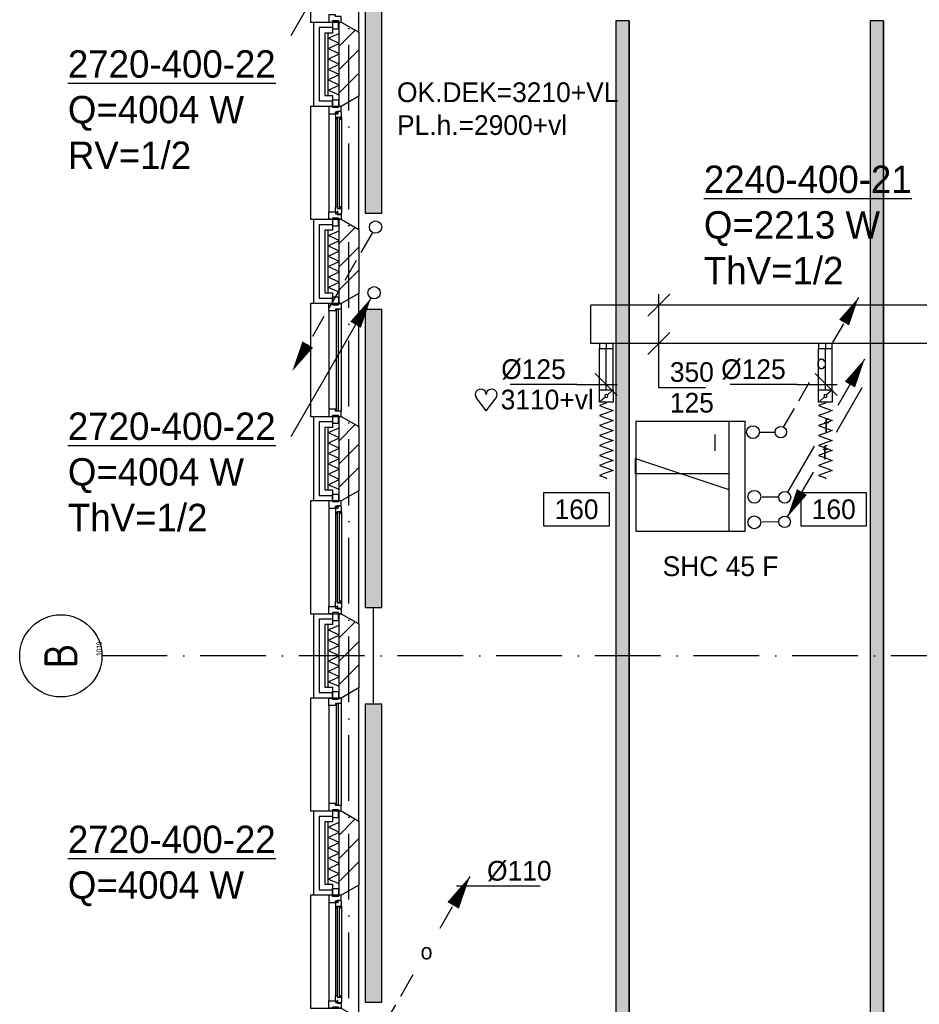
# Model space of a CAD drawing. Extents: x -1448 to 118900, y -195097 to 442500.
# Tile 3 of 103: x 13062 to 21270, y 372992 to 381979. Entities that reach past the tile are written whole.
import ezdxf
from ezdxf.enums import TextEntityAlignment as Align

# ---------------------------------------------------------------- set-up
doc = ezdxf.new("R2010")
doc.units = 0
doc.header["$LTSCALE"] = 100
for name, pattern in [('2322102', [45, 5, -2, 5, -2, 5, -2, 5, -2, 5, -2, 5, -5]), ('2322105', [47, 40, -7]), ('2322106', [47, 5, -2, 5, -2, 5, -2, 5, -2, 5, -2, 5, -7]), ('2322107', [2000, 1000, 1000]), ('CENTER2', [11.25, 7.5, -1.25, 1.25, -1.25]), ('CENTER4', [5, 3.125, -0.625, 0.625, -0.625]), ('DASHDOT', [9, 6, -1.5, 0, -1.5]), ('LURETOUR', [6, 4, -2])]:
    doc.linetypes.add(name, pattern=pattern)
doc.layers.get('0').update_dxf_attribs({"linetype": 'CONTINUOUS'})
for name, color, linetype in [('AL$7----_STRAMIEN', 1, 'DASHDOT'), ('AL21----_BUITENWAND', 4, 'CONTINUOUS'), ('AL21K---_ISOLATIE', 1, 'CONTINUOUS'), ('AL28----_KONSTRUKTIE', 3, 'CONTINUOUS'), ('AL31----_BUITENKOZ', 7, 'CONTINUOUS'), ('ALL-----_REFLIJNEN', 8, 'CONTINUOUS'), ('ALN-----_BLOCKNAAM', 2, 'CONTINUOUS'), ('ALXA3---_VOLZWART', 14, 'CONTINUOUS'), ('ALXAB---_PREFABBETON', 1, 'CONTINUOUS'), ('BOUW', 8, 'CONTINUOUS'), ('KABELGOOT1', 8, 'CONTINUOUS'), ('WI561---', 1, 'CONTINUOUS'), ('WL$1----', 4, 'CONTINUOUS'), ('WL5233--', 4, 'CONTINUOUS'), ('WL5501--', 4, 'CONTINUOUS'), ('WL5502--', 4, 'CONTINUOUS'), ('WL561---', 4, 'CONTINUOUS'), ('WL561---_AANVOER', 4, 'CONTINUOUS'), ('WL561---_RETOUR', 4, 'CONTINUOUS'), ('WL5627--', 4, 'CONTINUOUS'), ('WL570---', 3, 'CONTINUOUS'), ('WL570---_HARTLIJN', 1, 'CONTINUOUS'), ('WL570---_RETOUR', 3, 'CONTINUOUS'), ('WM570---', 1, 'CONTINUOUS')]:
    doc.layers.add(name, color=color, linetype=linetype)
doc.styles.add('BURO-018', font='BUROFONT.shx', dxfattribs={"height": 180})
doc.styles.add('BURO-025', font='BUROFONT.shx', dxfattribs={"height": 250})
doc.styles.get("Standard").update_dxf_attribs({"font": 'ISOCP'})
pattern_1 = [(0, (0, 558400.235), (15.875, 31.75), [0, -31.75])]

# ---------------------------------------------------------------- blocks, each defined once
blk = doc.blocks.new('1010')
at = {"layer": 'AL$7----_STRAMIEN', "color": 7, "linetype": 'CONTINUOUS'}
blk.add_circle((0, 750), 750, dxfattribs=at)
at = {"layer": 'ALN-----_BLOCKNAAM', "linetype": 'CONTINUOUS'}
blk.add_text('1010', height=100, dxfattribs=at).set_placement((0, 0))
blk = doc.blocks.new('2322401')
at = {"color": 0, "linetype": 'CONTINUOUS'}
for p, q in [((-0.5, 0.5, 1), (-0.5, 0.5)), ((-0.5, 0.5, 1), (-0.5, -0.5, 1)), ((0.5, 0.5, 1), (-0.5, 0.5, 1)), ((0.5, 0.5), (-0.5, 0.5)), ((-0.5, 0.5), (-0.5, -0.5)), ((0.5, 0.5, 1), (0.5, 0.5)), ((0.5, -0.5, 1), (0.5, 0.5, 1)), ((0.5, -0.5), (0.5, 0.5)), ((-0.5, -0.5, 1), (-0.5, -0.5)), ((-0.5, -0.5, 1), (0.5, -0.5, 1)), ((-0.5, -0.5), (0.5, -0.5)), ((0.5, -0.5, 1), (0.5, -0.5))]:
    blk.add_line(p, q, dxfattribs=at)
blk = doc.blocks.new('CVHATCH1')
at = {"color": 0, "linetype": 'CONTINUOUS'}
blk.add_solid([(-0.5, -0.5), (0.5, -0.5), (-0.5, 0.5), (0.5, 0.5)], dxfattribs=at)
blk = doc.blocks.new('LDV4107')
at = {"color": 0, "linetype": 'CONTINUOUS'}
blk.add_line((-0.25, -0.433), (-6.75, -11.691), dxfattribs=at)
blk.add_lwpolyline([(-0.25, -0.433, 0, 1, 0), (-1.5, -2.598, 1, 1, 0)], format="xyseb", dxfattribs=at)
blk.add_circle((0, 0), 0.5, dxfattribs=at)
blk = doc.blocks.new('LDV2108')
at = {"color": 0, "linetype": 'CONTINUOUS'}
for p, q in [((-0.25, -0.433), (-1.187, -2.057)), ((-1.562, -2.706), (-2.5, -4.33)), ((-2.875, -4.98), (-3.812, -6.603)), ((-4.187, -7.253), (-5.125, -8.877)), ((-5.5, -9.526), (-6.437, -11.15))]:
    blk.add_line(p, q, dxfattribs=at)
blk.add_lwpolyline([(-6.75, -11.691, 0, 1, 0), (-5.5, -9.526, 1, 1, 0)], format="xyseb", dxfattribs=at)
blk.add_circle((0, 0), 0.5, dxfattribs=at)
blk = doc.blocks.new('LU-2D-K-15E')
at = {"color": 0, "linetype": 'CONTINUOUS'}
for p, q in [((-0.5, 175), (0.5, 175)), ((-0.5, -175), (0.5, -175))]:
    blk.add_line(p, q, dxfattribs=at)
blk = doc.blocks.new('LU-1D-BO-5A-7D2C')
at = {"color": 0, "linetype": 'CONTINUOUS'}
for p, q in [((62.5, 44.2), (-62.5, 44.2)), ((-62.5, 44.2), (-62.5, 0)), ((-62.5, 0), (62.5, 0)), ((62.5, 0), (62.5, 44.2))]:
    blk.add_line(p, q, dxfattribs=at)
at = {"layer": 'WL570---_HARTLIJN', "linetype": 'CENTER4'}
blk.add_line((0, 0), (0, 44.2), dxfattribs=at)
blk = doc.blocks.new('LU-2-KB1')
at = {"color": 0, "linetype": 'CONTINUOUS'}
blk.add_line((0, -0.5), (0, 0.5), dxfattribs=at)
blk = doc.blocks.new('LU-1D-K-7D')
at = {"color": 0, "linetype": 'CONTINUOUS'}
for p, q in [((-0.5, 62.5), (0.5, 62.5)), ((-0.5, -62.5), (0.5, -62.5))]:
    blk.add_line(p, q, dxfattribs=at)
at = {"layer": 'WL570---_HARTLIJN', "linetype": 'CENTER2'}
blk.add_line((-0.5, 0), (0.5, 0), dxfattribs=at)
blk = doc.blocks.new('*U76', base_point=(19779.4, 21063.7))
at = {"layer": 'WM570---', "linetype": 'CONTINUOUS'}
for p, q in [((19879.1, 21338.4), (19679.7, 21139)), ((19779.4, 20488.7), (19779.4, 21338.7)), ((19879.1, 20988.4), (19679.7, 20789)), ((19779.4, 20488.7), (20205.9, 20488.7))]:
    blk.add_line(p, q, dxfattribs=at)
at = {"layer": 'WM570---', "linetype": 'CONTINUOUS', "style": 'BURO-018'}
for s, p in [('350', (19879.4, 20538.7)), ('125', (19879.4, 20258.7))]:
    blk.add_text(s, height=180, dxfattribs=at).set_placement(p)
blk = doc.blocks.new('LU-ORND')
at = {"color": 0, "linetype": 'CONTINUOUS'}
for p, q in [((-3, 1.5), (-3, -1.5)), ((3, 1.5), (-3, 1.5)), ((3, -1.5), (3, 1.5)), ((-3, -1.5), (3, -1.5))]:
    blk.add_line(p, q, dxfattribs=at)
blk = doc.blocks.new('LU-1D-KL-7D70')
at = {"color": 0, "linetype": 'CONTINUOUS'}
for p, q in [((-56.4, 62.5), (-56.4, -62.5)), ((56.4, 62.5), (-56.4, 62.5)), ((47, 52), (9.5, 10.5)), ((56.4, -62.5), (56.4, 62.5)), ((-56.4, -62.5), (56.4, -62.5)), ((-9.5, -10.5), (-47, -52))]:
    blk.add_line(p, q, dxfattribs=at)
blk.add_circle((0, 0), 14.1, dxfattribs=at)
blk = doc.blocks.new('LU-1D-F-7D2BC')
at = {"color": 0, "linetype": 'CONTINUOUS'}
for p, q in [((-350, 0), (-341.2, 0)), ((-341.2, 0), (-318.5, 62.5)), ((-318.5, 62.5), (-295.7, 0)), ((-295.7, 0), (-273, -62.5)), ((-273, -62.5), (-250.2, 0)), ((-250.2, 0), (-227.5, 62.5)), ((-227.5, 62.5), (-204.7, 0)), ((-204.7, 0), (-182, -62.5)), ((-182, -62.5), (-159.2, 0)), ((-159.2, 0), (-136.5, 62.5)), ((-136.5, 62.5), (-113.7, 0)), ((-113.7, 0), (-91, -62.5)), ((-91, -62.5), (-68.2, 0)), ((-68.2, 0), (-45.5, 62.5)), ((-45.5, 62.5), (-22.7, 0)), ((-22.7, 0), (0, -62.5)), ((0, -62.5), (22.7, 0)), ((22.7, 0), (45.5, 62.5)), ((45.5, 62.5), (68.2, 0)), ((68.2, 0), (91, -62.5)), ((91, -62.5), (113.7, 0)), ((113.7, 0), (136.5, 62.5)), ((136.5, 62.5), (159.2, 0)), ((159.2, 0), (182, -62.5)), ((182, -62.5), (204.7, 0)), ((204.7, 0), (227.5, 62.5)), ((227.5, 62.5), (250.2, 0)), ((250.2, 0), (273, -62.5)), ((273, -62.5), (295.7, 0)), ((295.7, 0), (318.5, 62.5)), ((318.5, 62.5), (341.2, 0)), ((341.2, 0), (350, 0))]:
    blk.add_line(p, q, dxfattribs=at)
blk = doc.blocks.new('EH100000')
at = {"linetype": 'BYBLOCK'}
for p, q in [((1, 0.5), (0, 0.5)), ((1, 0.5, 1), (0, 0.5, 1)), ((0, -0.5, 1), (1, -0.5, 1)), ((1, -0.5), (0, -0.5))]:
    blk.add_line(p, q, dxfattribs=at)
at = {"linetype": 'BYBLOCK', "invisible_edges": 15}
for points in [[(1, -0.5), (0, -0.5), (0, 0.5), (1, 0.5)], [(0, 0.5), (1, 0.5), (1, 0.5, 1), (0, 0.5, 1)], [(0, -0.5, 1), (1, -0.5, 1), (1, -0.5), (0, -0.5)]]:
    blk.add_3dface(points, dxfattribs=at)
blk = doc.blocks.new('EH100005')
blk.add_lwpolyline([(-1, -0.5), (0, -0.5), (0, 0.5), (-1, 0.5)])
blk = doc.blocks.new('*U79', base_point=(31462.9, 20621.4))
at = {"layer": 'WM570---', "linetype": 'CONTINUOUS'}
for p, q in [((31363.2, 20721.1), (31562.6, 20521.7)), ((31194.6, 20621.4), (30588.1, 20621.4)), ((31194.6, 20621.4), (31562.9, 20621.4))]:
    blk.add_line(p, q, dxfattribs=at)
at = {"layer": 'WM570---', "linetype": 'CONTINUOUS', "style": 'BURO-018'}
blk.add_text('%%c125', height=180, dxfattribs=at).set_placement((31094.6, 20671.4), align=Align.RIGHT)
blk = doc.blocks.new('LDV1123')
at = {"color": 0, "linetype": 'CONTINUOUS'}
for p, q in [((6.75, 11.691), (5.812, 10.068)), ((5.437, 9.418), (4.5, 7.794)), ((1.562, 2.706), (2.5, 4.33)), ((0.25, 0.433), (1.187, 2.057))]:
    blk.add_line(p, q, dxfattribs=at)
blk.add_lwpolyline([(6.75, 11.691, 0, 1, 0), (5.5, 9.526, 1, 1, 0)], format="xyseb", dxfattribs=at)
blk.add_circle((0, 0), 0.5, dxfattribs=at)
at = {"color": 0, "linetype": 'CONTINUOUS', "style": 'BURO-018'}
blk.add_attdef('LD_TEXT1', text='', height=1.8, dxfattribs=at).set_placement((3.5, 6.062), align=Align.MIDDLE)
blk = doc.blocks.new('CVRINFO2')
at = {"color": 0, "linetype": 'CONTINUOUS', "style": 'BURO-025'}
for tag, p in [('CV_TEXT125', (0, 0)), ('CV_TEXT225', (0, -4.167)), ('CV_TEXT325', (0, -8.333)), ('CV_TEXT425', (0, -12.5))]:
    blk.add_attdef(tag, p, '', height=2.5, dxfattribs=at)
blk = doc.blocks.new('HART')
at = {"color": 1}
for q in [(-39.7, 52.4), (39.7, 52.4)]:
    blk.add_line((0, 0), q, dxfattribs=at)
for centre, start, end in [((-22.1, 65.7), 0, 217.1867), ((22.1, 65.7), 322.8133, 180)]:
    blk.add_arc(centre, 22.1, start, end, dxfattribs=at)
blk = doc.blocks.new('LDV3')
at = {"color": 0, "linetype": 'CONTINUOUS'}
for p, q in [((4.5, 7.794), (6.75, 11.691)), ((0.25, 0.433), (2.5, 4.33))]:
    blk.add_line(p, q, dxfattribs=at)
blk.add_lwpolyline([(0.25, 0.433, 0, 1, 0), (1.5, 2.598, 1, 1, 0)], format="xyseb", dxfattribs=at)
blk.add_circle((0, 0), 0.5, dxfattribs=at)
at = {"color": 0, "linetype": 'CONTINUOUS', "style": 'BURO-018'}
blk.add_attdef('LD_TEXT1', text='', height=1.8, dxfattribs=at).set_placement((3.5, 6.062), align=Align.MIDDLE)
blk = doc.blocks.new('LDV1')
at = {"color": 0, "linetype": 'CONTINUOUS'}
for p, q in [((4.5, 7.794), (6.75, 11.691)), ((0.25, 0.433), (2.5, 4.33))]:
    blk.add_line(p, q, dxfattribs=at)
blk.add_lwpolyline([(6.75, 11.691, 0, 1, 0), (5.5, 9.526, 1, 1, 0)], format="xyseb", dxfattribs=at)
blk.add_circle((0, 0), 0.5, dxfattribs=at)
at = {"color": 0, "linetype": 'CONTINUOUS', "style": 'BURO-018'}
blk.add_attdef('LD_TEXT1', text='', height=1.8, dxfattribs=at).set_placement((3.5, 6.062), align=Align.MIDDLE)
blk = doc.blocks.new('2322615')
at = {"color": 0, "linetype": 'CONTINUOUS'}
for p, q in [((-2.5, -7.5), (2.5, 7.5)), ((0, 7.5), (2.5, 7.5)), ((0, 7.5), (0, -7.5)), ((0, -7.5), (-2.5, -7.5))]:
    blk.add_line(p, q, dxfattribs=at)
at = {"color": 0, "linetype": 'CONTINUOUS', "style": 'BURO-018', "flags": 1}
blk.add_attdef('W_ID', (0, 0), '', height=1.8, dxfattribs=at)
blk = doc.blocks.new('LDV1102')
at = {"color": 0, "linetype": 'CONTINUOUS'}
for p, q in [((6.75, 11.691), (5.812, 10.068)), ((5.437, 9.418), (4.5, 7.794)), ((1.562, 2.706), (2.5, 4.33)), ((0.25, 0.433), (1.187, 2.057))]:
    blk.add_line(p, q, dxfattribs=at)
blk.add_lwpolyline([(6.75, 11.691, 0, 1, 0), (5.5, 9.526, 1, 1, 0)], format="xyseb", dxfattribs=at)
blk.add_circle((0, 0), 0.5, dxfattribs=at)
at = {"color": 0, "linetype": 'CONTINUOUS', "style": 'BURO-018'}
blk.add_attdef('LD_TEXT1', text='', height=1.8, dxfattribs=at).set_placement((3.5, 6.062), align=Align.MIDDLE)

msp = doc.modelspace()

# ---------------------------------------------------------------- hatches: boundary and pattern name
at = {"layer": 'WM570---', "linetype": 'CONTINUOUS'}
h = msp.add_hatch(dxfattribs=at)
h.set_pattern_fill('DOTS', color=8, scale=20, style=0)
h.set_pattern_definition(pattern_1)
h.paths.add_polyline_path([(18501.1, 372827.3), (18621.1, 372827.3), (18621.1, 381969.3), (18501.1, 381969.3), (18501.1, 381909.3)])
h = msp.add_hatch(dxfattribs=at)
h.set_pattern_fill('DOTS', color=8, scale=20, style=0)
h.set_pattern_definition(pattern_1)
h.paths.add_polyline_path([(20942.1, 381969.3), (20822.1, 381969.3), (20822.1, 381909.3), (20822.1, 372827.3), (20942.1, 372827.3)])

# ---------------------------------------------------------------- linework, layer by layer
at = {"layer": 'AL$7----_STRAMIEN', "color": 1}
for p, q in [((16065.4, 371249), (16065.4, 439905.7)), ((33310.7, 376172.7), (13811.9, 376172.7))]:
    msp.add_line(p, q, dxfattribs=at)
at = {"layer": 'AL21----_BUITENWAND', "color": 8}
for p, q in [((15745.4, 381187.7), (15745.4, 381957.7)), ((15745.4, 381957.7), (15914.4, 381957.7)), ((15914.4, 381957.7), (15914.4, 381857.7)), ((15914.4, 381857.7), (15845.4, 381857.7)), ((15845.4, 381857.7), (15845.4, 381287.7)), ((15845.4, 381287.7), (15914.4, 381287.7)), ((15914.4, 381287.7), (15914.4, 381187.7)), ((15914.4, 381187.7), (15745.4, 381187.7)), ((15745.4, 379387.7), (15745.4, 380157.7)), ((15745.4, 380157.7), (15914.4, 380157.7)), ((15914.4, 380157.7), (15914.4, 380057.7)), ((15914.4, 380057.7), (15845.4, 380057.7)), ((15845.4, 380057.7), (15845.4, 379487.7)), ((15845.4, 379487.7), (15914.4, 379487.7)), ((15914.4, 379487.7), (15914.4, 379387.7)), ((15914.4, 379387.7), (15745.4, 379387.7)), ((15745.4, 377587.7), (15745.4, 378357.7)), ((15745.4, 378357.7), (15914.4, 378357.7)), ((15914.4, 378357.7), (15914.4, 378257.7)), ((15914.4, 378257.7), (15845.4, 378257.7)), ((15845.4, 378257.7), (15845.4, 377687.7)), ((15845.4, 377687.7), (15914.4, 377687.7)), ((15914.4, 377687.7), (15914.4, 377587.7)), ((15914.4, 377587.7), (15745.4, 377587.7)), ((15745.4, 375787.7), (15745.4, 376557.7)), ((15745.4, 376557.7), (15914.4, 376557.7)), ((15914.4, 376557.7), (15914.4, 376457.7)), ((15914.4, 376457.7), (15845.4, 376457.7)), ((15845.4, 376457.7), (15845.4, 375887.7)), ((15845.4, 375887.7), (15914.4, 375887.7)), ((15914.4, 375887.7), (15914.4, 375787.7)), ((15914.4, 375787.7), (15745.4, 375787.7)), ((15745.4, 373987.7), (15745.4, 374757.7)), ((15745.4, 374757.7), (15914.4, 374757.7)), ((15914.4, 374757.7), (15914.4, 374657.7)), ((15914.4, 374657.7), (15845.4, 374657.7)), ((15845.4, 374657.7), (15845.4, 374087.7)), ((15845.4, 374087.7), (15914.4, 374087.7)), ((15914.4, 374087.7), (15914.4, 373987.7)), ((15914.4, 373987.7), (15745.4, 373987.7))]:
    msp.add_line(p, q, dxfattribs=at)
at = {"layer": 'AL21K---_ISOLATIE', "color": 8, "linetype": 'CONTINUOUS'}
for p, q in [((15875.4, 381287.7), (15875.4, 381857.7)), ((15875.4, 381810.2), (15975.4, 381853.5)), ((15975.4, 381762.7), (15875.4, 381810.2)), ((15975.4, 381287.7), (15975.4, 381857.7)), ((15875.4, 381715.2), (15975.4, 381762.7)), ((15975.4, 381667.7), (15875.4, 381715.2)), ((15875.4, 381620.2), (15975.4, 381667.7)), ((15975.4, 381572.7), (15875.4, 381620.2)), ((15875.4, 381525.2), (15975.4, 381572.7)), ((15975.4, 381477.7), (15875.4, 381525.2)), ((15875.4, 381430.2), (15975.4, 381477.7)), ((15975.4, 381382.7), (15875.4, 381430.2)), ((15875.4, 381335.2), (15975.4, 381382.7)), ((15975.4, 381291.9), (15875.4, 381335.2)), ((15875.4, 379487.7), (15875.4, 380057.7)), ((15875.4, 380010.2), (15975.4, 380053.5)), ((15975.4, 379962.7), (15875.4, 380010.2)), ((15975.4, 379487.7), (15975.4, 380057.7)), ((15875.4, 379915.2), (15975.4, 379962.7)), ((15975.4, 379867.7), (15875.4, 379915.2)), ((15875.4, 379820.2), (15975.4, 379867.7)), ((15975.4, 379772.7), (15875.4, 379820.2)), ((15875.4, 379725.2), (15975.4, 379772.7)), ((15975.4, 379677.7), (15875.4, 379725.2)), ((15875.4, 379630.2), (15975.4, 379677.7)), ((15975.4, 379582.7), (15875.4, 379630.2)), ((15875.4, 379535.2), (15975.4, 379582.7)), ((15975.4, 379491.9), (15875.4, 379535.2)), ((15875.4, 377687.7), (15875.4, 378257.7)), ((15875.4, 378210.2), (15975.4, 378253.5)), ((15975.4, 378162.7), (15875.4, 378210.2)), ((15975.4, 377687.7), (15975.4, 378257.7)), ((15875.4, 378115.2), (15975.4, 378162.7)), ((15975.4, 378067.7), (15875.4, 378115.2)), ((15875.4, 378020.2), (15975.4, 378067.7)), ((15975.4, 377972.7), (15875.4, 378020.2)), ((15875.4, 377925.2), (15975.4, 377972.7)), ((15975.4, 377877.7), (15875.4, 377925.2)), ((15875.4, 377830.2), (15975.4, 377877.7)), ((15975.4, 377782.7), (15875.4, 377830.2)), ((15875.4, 377735.2), (15975.4, 377782.7)), ((15975.4, 377691.9), (15875.4, 377735.2)), ((15875.4, 375887.7), (15875.4, 376457.7)), ((15875.4, 376410.2), (15975.4, 376453.5)), ((15975.4, 376362.7), (15875.4, 376410.2)), ((15975.4, 375887.7), (15975.4, 376457.7)), ((15875.4, 376315.2), (15975.4, 376362.7)), ((15975.4, 376267.7), (15875.4, 376315.2)), ((15875.4, 376220.2), (15975.4, 376267.7)), ((15975.4, 376172.7), (15875.4, 376220.2)), ((15875.4, 376125.2), (15975.4, 376172.7)), ((15975.4, 376077.7), (15875.4, 376125.2)), ((15875.4, 376030.2), (15975.4, 376077.7)), ((15975.4, 375982.7), (15875.4, 376030.2)), ((15875.4, 375935.2), (15975.4, 375982.7)), ((15975.4, 375891.9), (15875.4, 375935.2)), ((15875.4, 374087.7), (15875.4, 374657.7)), ((15875.4, 374610.2), (15975.4, 374653.5)), ((15975.4, 374562.7), (15875.4, 374610.2)), ((15975.4, 374087.7), (15975.4, 374657.7)), ((15875.4, 374515.2), (15975.4, 374562.7)), ((15975.4, 374467.7), (15875.4, 374515.2)), ((15875.4, 374420.2), (15975.4, 374467.7)), ((15975.4, 374372.7), (15875.4, 374420.2)), ((15875.4, 374325.2), (15975.4, 374372.7)), ((15975.4, 374277.7), (15875.4, 374325.2)), ((15875.4, 374230.2), (15975.4, 374277.7)), ((15975.4, 374182.7), (15875.4, 374230.2)), ((15875.4, 374135.2), (15975.4, 374182.7)), ((15975.4, 374091.9), (15875.4, 374135.2))]:
    msp.add_line(p, q, dxfattribs=at)
at = {"layer": 'AL28----_KONSTRUKTIE', "color": 8}
for p, q in [((15975.4, 381957.7), (15995.4, 381957.7)), ((15975.4, 381187.7), (15975.4, 381957.7)), ((15995.4, 381957.7), (16155.4, 381865.4)), ((16155.4, 381865.4), (16155.4, 381280.1)), ((16155.4, 381280.1), (15995.4, 381187.7)), ((15995.4, 381187.7), (15975.4, 381187.7)), ((15975.4, 380157.7), (15995.4, 380157.7)), ((15975.4, 379387.7), (15975.4, 380157.7)), ((15995.4, 380157.7), (16155.4, 380065.4)), ((16155.4, 380065.4), (16155.4, 379480.1)), ((16155.4, 379480.1), (15995.4, 379387.7)), ((15995.4, 379387.7), (15975.4, 379387.7)), ((15975.4, 378357.7), (15995.4, 378357.7)), ((15975.4, 377587.7), (15975.4, 378357.7)), ((15995.4, 378357.7), (16155.4, 378265.4)), ((16155.4, 378265.4), (16155.4, 377680.1)), ((16155.4, 377680.1), (15995.4, 377587.7)), ((15995.4, 377587.7), (15975.4, 377587.7)), ((15975.4, 376557.7), (15995.4, 376557.7)), ((15975.4, 375787.7), (15975.4, 376557.7)), ((15995.4, 376557.7), (16155.4, 376465.4)), ((16155.4, 376465.4), (16155.4, 375880.1)), ((16155.4, 375880.1), (15995.4, 375787.7)), ((15995.4, 375787.7), (15975.4, 375787.7)), ((15975.4, 374757.7), (15995.4, 374757.7)), ((15975.4, 373987.7), (15975.4, 374757.7)), ((15995.4, 374757.7), (16155.4, 374665.4)), ((16155.4, 374665.4), (16155.4, 374080.1)), ((16155.4, 374080.1), (15995.4, 373987.7)), ((15995.4, 373987.7), (15975.4, 373987.7))]:
    msp.add_line(p, q, dxfattribs=at)
at = {"layer": 'AL31----_BUITENKOZ', "color": 8}
for points in [[(15995.4, 381957.7), (16155.4, 381865.4), (16155.4, 383080.1), (15995.4, 382987.7), (15715.4, 382987.7), (15715.4, 381957.7)], [(15970.4, 381967.7), (15914.4, 381967.7), (15914.4, 381896.7), (15970.4, 381896.7)], [(15995.4, 380157.7), (16155.4, 380065.4), (16155.4, 381280.1), (15995.4, 381187.7), (15715.4, 381187.7), (15715.4, 380157.7)], [(15970.4, 381177.7), (15914.4, 381177.7), (15914.4, 381248.7), (15970.4, 381248.7)], [(15995.4, 381187.7), (15970.4, 381187.7), (15970.4, 381177.7), (15914.4, 381177.7), (15914.4, 381187.7), (15881.4, 381187.7), (15881.4, 381120.7), (15944.4, 381120.7), (15944.4, 381137.7), (15959.4, 381137.7), (15959.4, 381143.7), (15995.4, 381143.7)], [(15998.4, 381131), (15994.1, 381133.5), (15994.1, 381140.5), (15964.4, 381140.5), (15964.4, 381118), (15959.4, 381118), (15959.4, 381126), (15944.4, 381126), (15944.4, 381120.7), (15944.4, 381073.6), (15957.4, 381071.5), (15957.4, 381088.5), (15998.4, 381088.5)], [(15996.1, 381088.5), (15982.6, 381088.5), (15982.6, 381071.5), (15996.1, 381071.5)], [(15998.4, 380214.4), (15994.1, 380212), (15994.1, 380204.9), (15964.4, 380204.9), (15964.4, 380227.4), (15959.4, 380227.4), (15959.4, 380219.4), (15944.4, 380219.4), (15944.4, 380224.7), (15944.4, 380271.9), (15957.4, 380273.9), (15957.4, 380256.9), (15998.4, 380256.9)], [(15996.1, 380256.9), (15982.6, 380256.9), (15982.6, 380273.9), (15996.1, 380273.9)], [(15995.4, 380157.7), (15970.4, 380157.7), (15970.4, 380167.7), (15914.4, 380167.7), (15914.4, 380157.7), (15881.4, 380157.7), (15881.4, 380224.7), (15944.4, 380224.7), (15944.4, 380207.7), (15959.4, 380207.7), (15959.4, 380201.7), (15995.4, 380201.7)], [(15970.4, 380167.7), (15914.4, 380167.7), (15914.4, 380096.7), (15970.4, 380096.7)], [(15995.4, 378357.7), (16155.4, 378265.4), (16155.4, 379480.1), (15995.4, 379387.7), (15715.4, 379387.7), (15715.4, 378357.7)], [(15970.4, 379377.7), (15914.4, 379377.7), (15914.4, 379448.7), (15970.4, 379448.7)], [(15970.4, 378367.7), (15914.4, 378367.7), (15914.4, 378296.7), (15970.4, 378296.7)], [(15995.4, 376557.7), (16155.4, 376465.4), (16155.4, 377680.1), (15995.4, 377587.7), (15715.4, 377587.7), (15715.4, 376557.7)], [(15970.4, 377577.7), (15914.4, 377577.7), (15914.4, 377648.7), (15970.4, 377648.7)], [(15995.4, 377587.7), (15970.4, 377587.7), (15970.4, 377577.7), (15914.4, 377577.7), (15914.4, 377587.7), (15881.4, 377587.7), (15881.4, 377520.7), (15944.4, 377520.7), (15944.4, 377537.7), (15959.4, 377537.7), (15959.4, 377543.7), (15995.4, 377543.7)], [(15998.4, 377531), (15994.1, 377533.5), (15994.1, 377540.5), (15964.4, 377540.5), (15964.4, 377518), (15959.4, 377518), (15959.4, 377526), (15944.4, 377526), (15944.4, 377520.7), (15944.4, 377473.6), (15957.4, 377471.5), (15957.4, 377488.5), (15998.4, 377488.5)], [(15996.1, 377488.5), (15982.6, 377488.5), (15982.6, 377471.5), (15996.1, 377471.5)], [(15998.4, 376614.4), (15994.1, 376612), (15994.1, 376604.9), (15964.4, 376604.9), (15964.4, 376627.4), (15959.4, 376627.4), (15959.4, 376619.4), (15944.4, 376619.4), (15944.4, 376624.7), (15944.4, 376671.9), (15957.4, 376673.9), (15957.4, 376656.9), (15998.4, 376656.9)], [(15996.1, 376656.9), (15982.6, 376656.9), (15982.6, 376673.9), (15996.1, 376673.9)], [(15995.4, 376557.7), (15970.4, 376557.7), (15970.4, 376567.7), (15914.4, 376567.7), (15914.4, 376557.7), (15881.4, 376557.7), (15881.4, 376624.7), (15944.4, 376624.7), (15944.4, 376607.7), (15959.4, 376607.7), (15959.4, 376601.7), (15995.4, 376601.7)], [(15970.4, 376567.7), (15914.4, 376567.7), (15914.4, 376496.7), (15970.4, 376496.7)], [(15995.4, 374757.7), (16155.4, 374665.4), (16155.4, 375880.1), (15995.4, 375787.7), (15715.4, 375787.7), (15715.4, 374757.7)], [(15970.4, 375777.7), (15914.4, 375777.7), (15914.4, 375848.7), (15970.4, 375848.7)], [(15970.4, 374767.7), (15914.4, 374767.7), (15914.4, 374696.7), (15970.4, 374696.7)], [(15995.4, 372957.7), (16155.4, 372865.4), (16155.4, 374080.1), (15995.4, 373987.7), (15715.4, 373987.7), (15715.4, 372957.7)], [(15970.4, 373977.7), (15914.4, 373977.7), (15914.4, 374048.7), (15970.4, 374048.7)], [(15995.4, 373987.7), (15970.4, 373987.7), (15970.4, 373977.7), (15914.4, 373977.7), (15914.4, 373987.7), (15881.4, 373987.7), (15881.4, 373920.7), (15944.4, 373920.7), (15944.4, 373937.7), (15959.4, 373937.7), (15959.4, 373943.7), (15995.4, 373943.7)], [(15998.4, 373931), (15994.1, 373933.5), (15994.1, 373940.5), (15964.4, 373940.5), (15964.4, 373918), (15959.4, 373918), (15959.4, 373926), (15944.4, 373926), (15944.4, 373920.7), (15944.4, 373873.6), (15957.4, 373871.5), (15957.4, 373888.5), (15998.4, 373888.5)], [(15996.1, 373888.5), (15982.6, 373888.5), (15982.6, 373871.5), (15996.1, 373871.5)], [(15998.4, 373014.4), (15994.1, 373012), (15994.1, 373004.9), (15964.4, 373004.9), (15964.4, 373027.4), (15959.4, 373027.4), (15959.4, 373019.4), (15944.4, 373019.4), (15944.4, 373024.7), (15944.4, 373071.9), (15957.4, 373073.9), (15957.4, 373056.9), (15998.4, 373056.9)], [(15996.1, 373056.9), (15982.6, 373056.9), (15982.6, 373073.9), (15996.1, 373073.9)], [(15995.4, 372957.7), (15970.4, 372957.7), (15970.4, 372967.7), (15914.4, 372967.7), (15914.4, 372957.7), (15881.4, 372957.7), (15881.4, 373024.7), (15944.4, 373024.7), (15944.4, 373007.7), (15959.4, 373007.7), (15959.4, 373001.7), (15995.4, 373001.7)]]:
    msp.add_lwpolyline(points, close=True, dxfattribs=at)
at = {"layer": 'AL31----_BUITENKOZ', "color": 8, "linetype": 'CONTINUOUS'}
for points in [[(15995.4, 382007.7), (15995.4, 382007.7), (15944.4, 382007.7), (15944.4, 382024.7), (15881.4, 382024.7), (15881.4, 382024.7), (15881.4, 382024.7), (15881.4, 382024.7), (15881.4, 382024.7), (15881.4, 381957.7), (15914.4, 381957.7), (15914.4, 381967.7), (15970.4, 381967.7), (15970.4, 381957.7), (15970.4, 381957.7), (15995.4, 381957.7)], [(15980.4, 381086.5), (15959.4, 381086.5), (15959.4, 380258.9), (15980.4, 380258.9)], [(15995.4, 379337.7), (15995.4, 379337.7), (15944.4, 379337.7), (15944.4, 379320.7), (15881.4, 379320.7), (15881.4, 379320.7), (15881.4, 379320.7), (15881.4, 379320.7), (15881.4, 379320.7), (15881.4, 379387.7), (15914.4, 379387.7), (15914.4, 379377.7), (15970.4, 379377.7), (15970.4, 379387.7), (15970.4, 379387.7), (15995.4, 379387.7)], [(15969.4, 379332.7), (15948.4, 379332.7), (15948.4, 378412.7), (15969.4, 378412.7)], [(15995.4, 378407.7), (15995.4, 378407.7), (15944.4, 378407.7), (15944.4, 378424.7), (15881.4, 378424.7), (15881.4, 378424.7), (15881.4, 378424.7), (15881.4, 378424.7), (15881.4, 378424.7), (15881.4, 378357.7), (15914.4, 378357.7), (15914.4, 378367.7), (15970.4, 378367.7), (15970.4, 378357.7), (15970.4, 378357.7), (15995.4, 378357.7)], [(15980.4, 377486.5), (15959.4, 377486.5), (15959.4, 376658.9), (15980.4, 376658.9)], [(15995.4, 375737.7), (15995.4, 375737.7), (15944.4, 375737.7), (15944.4, 375720.7), (15881.4, 375720.7), (15881.4, 375720.7), (15881.4, 375720.7), (15881.4, 375720.7), (15881.4, 375720.7), (15881.4, 375787.7), (15914.4, 375787.7), (15914.4, 375777.7), (15970.4, 375777.7), (15970.4, 375787.7), (15970.4, 375787.7), (15995.4, 375787.7)], [(15969.4, 375732.7), (15948.4, 375732.7), (15948.4, 374812.7), (15969.4, 374812.7)], [(15995.4, 374807.7), (15995.4, 374807.7), (15944.4, 374807.7), (15944.4, 374824.7), (15881.4, 374824.7), (15881.4, 374824.7), (15881.4, 374824.7), (15881.4, 374824.7), (15881.4, 374824.7), (15881.4, 374757.7), (15914.4, 374757.7), (15914.4, 374767.7), (15970.4, 374767.7), (15970.4, 374757.7), (15970.4, 374757.7), (15995.4, 374757.7)], [(15980.4, 373886.5), (15959.4, 373886.5), (15959.4, 373058.9), (15980.4, 373058.9)]]:
    msp.add_lwpolyline(points, close=True, dxfattribs=at)
at = {"layer": 'AL31----_BUITENKOZ', "color": 8}
for points in [[(15881.4, 381120.7), (15881.4, 380224.7)], [(15944.4, 381073.6), (15944.4, 380271.9)], [(15998.4, 381088.5), (15998.4, 380256.9)], [(15881.4, 379320.7), (15881.4, 378424.7)], [(15995.4, 379337.7), (15995.4, 378407.7)], [(15881.4, 377520.7), (15881.4, 376624.7)], [(15944.4, 377473.6), (15944.4, 376671.9)], [(15998.4, 377488.5), (15998.4, 376656.9)], [(15881.4, 375720.7), (15881.4, 374824.7)], [(15995.4, 375737.7), (15995.4, 374807.7)], [(15881.4, 373920.7), (15881.4, 373024.7)], [(15944.4, 373873.6), (15944.4, 373071.9)], [(15998.4, 373888.5), (15998.4, 373056.9)]]:
    msp.add_lwpolyline(points, dxfattribs=at)
at = {"layer": 'ALL-----_REFLIJNEN', "color": 8, "linetype": 'CONTINUOUS'}
for p, q in [((15914.4, 381907.7), (15795.4, 381907.7)), ((15795.4, 381907.7), (15795.4, 381237.7)), ((15795.4, 381237.7), (15914.4, 381237.7)), ((15914.4, 380107.7), (15795.4, 380107.7)), ((15795.4, 380107.7), (15795.4, 379437.7)), ((15795.4, 379437.7), (15914.4, 379437.7)), ((15914.4, 378307.7), (15795.4, 378307.7)), ((15795.4, 378307.7), (15795.4, 377637.7)), ((15795.4, 377637.7), (15914.4, 377637.7)), ((15914.4, 376507.7), (15795.4, 376507.7)), ((15795.4, 376507.7), (15795.4, 375837.7)), ((15795.4, 375837.7), (15914.4, 375837.7)), ((15914.4, 374707.7), (15795.4, 374707.7)), ((15795.4, 374707.7), (15795.4, 374037.7)), ((15795.4, 374037.7), (15914.4, 374037.7))]:
    msp.add_line(p, q, dxfattribs=at)
at = {"layer": 'ALXA3---_VOLZWART', "color": 8}
for p, q in [((15914.4, 381907.7), (15795.4, 381907.7)), ((15795.4, 381907.7), (15795.4, 381237.7)), ((15795.4, 381237.7), (15914.4, 381237.7)), ((15914.4, 380107.7), (15795.4, 380107.7)), ((15795.4, 380107.7), (15795.4, 379437.7)), ((15795.4, 379437.7), (15914.4, 379437.7)), ((15914.4, 378307.7), (15795.4, 378307.7)), ((15795.4, 378307.7), (15795.4, 377637.7)), ((15795.4, 377637.7), (15914.4, 377637.7)), ((15914.4, 376507.7), (15795.4, 376507.7)), ((15795.4, 376507.7), (15795.4, 375837.7)), ((15795.4, 375837.7), (15914.4, 375837.7)), ((15914.4, 374707.7), (15795.4, 374707.7)), ((15795.4, 374707.7), (15795.4, 374037.7)), ((15795.4, 374037.7), (15914.4, 374037.7))]:
    msp.add_line(p, q, dxfattribs=at)
at = {"layer": 'ALXAB---_PREFABBETON', "color": 8}
for p, q in [((15975.4, 381948.6), (15984.5, 381957.7)), ((15975.4, 381736.5), (16123, 381884.1)), ((15975.4, 381524.4), (16155.4, 381704.4)), ((15975.4, 381312.2), (16155.4, 381492.2)), ((15975.4, 380148.6), (15984.5, 380157.7)), ((15975.4, 379936.5), (16123, 380084.1)), ((15975.4, 379724.4), (16155.4, 379904.4)), ((15975.4, 379512.2), (16155.4, 379692.2)), ((15975.4, 378348.6), (15984.5, 378357.7)), ((15975.4, 378136.5), (16123, 378284.1)), ((15975.4, 377924.4), (16155.4, 378104.4)), ((15975.4, 377712.2), (16155.4, 377892.2)), ((15975.4, 376548.6), (15984.5, 376557.7)), ((15975.4, 376336.5), (16123, 376484.1)), ((15975.4, 376124.4), (16155.4, 376304.4)), ((15975.4, 375912.2), (16155.4, 376092.2)), ((15975.4, 374748.6), (15984.5, 374757.7)), ((15975.4, 374536.5), (16123, 374684.1)), ((15975.4, 374324.4), (16155.4, 374504.4)), ((15975.4, 374112.2), (16155.4, 374292.2))]:
    msp.add_line(p, q, dxfattribs=at)
at = {"layer": 'WL5501--', "linetype": '2322105'}
msp.add_line((19988.3, 377620), (19835, 377619.8), dxfattribs=at)
at = {"layer": 'WL5502--', "linetype": '2322106'}
msp.add_line((19988.3, 377395.6), (19834.6, 377394.4), dxfattribs=at)
at = {"layer": 'WL5502--', "color": 1}
for centre in [(19752.6, 378215), (19764.1, 377624.5), (19764.1, 377391)]:
    msp.add_circle(centre, 58.4, dxfattribs=at)
at = {"layer": 'WL561---_AANVOER', "linetype": '2322107'}
msp.add_line((16290.1, 375732.7), (16290.1, 376612.7), dxfattribs=at)
at = {"layer": 'WL5627--', "linetype": '2322102'}
msp.add_line((19811, 378215), (19953.3, 378215), dxfattribs=at)
at = {"layer": 'WL570---'}
for p, q in [((18682.3, 378310.8), (18682.3, 377310.8)), ((19682.3, 378310.8), (18682.3, 378310.8)), ((19532, 378310.8), (19532, 377314.2)), ((19682.3, 377310.8), (19682.3, 378310.8)), ((19683.3, 378310.8), (19682.3, 378310.8)), ((19406.1, 378045.2), (19406.1, 378192.4)), ((18682.3, 377310.8), (19682.3, 377310.8))]:
    msp.add_line(p, q, dxfattribs=at)
at = {"layer": 'WL570---_HARTLIJN', "color": 1, "linetype": 'CONTINUOUS'}
msp.add_line((17811.9, 374071.7), (17045.8, 374071.7), dxfattribs=at)

# ---------------------------------------------------------------- block references
at = {"layer": 'AL$7----_STRAMIEN'}
ref = msp.add_blockref('1010', (13811.9, 376172.7), dxfattribs=dict(at, xscale=0.5, yscale=0.5, zscale=0.5, rotation=90))
ref.add_attrib('STR-NAAM', 'B', dxfattribs={"color": 3, "linetype": 'CONTINUOUS', "height": 300, "rotation": 90}).set_placement((13436.9, 376172.7), align=Align.MIDDLE)
at = {"layer": 'KABELGOOT1', "yscale": 119.9999999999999, "zscale": 60, "rotation": 90}
for name, p, xscale in [('EH100000', (18561.1, 372827.3, 3650), 9142), ('EH100005', (18561.1, 381969.3, 3650), 60), ('EH100000', (20882.1, 372827.3, 3650), 9142), ('EH100005', (20882.1, 381969.3, 3650), 60)]:
    msp.add_blockref(name, p, dxfattribs=dict(at, xscale=xscale))
at = {"layer": 'WI561---'}
ref = msp.add_blockref('CVRINFO2', (13501.5, 381450.4), dxfattribs=dict(at, xscale=100, yscale=100, zscale=100))
ref.add_attrib('CV_TEXT125', '%%u2720-400-22', (13501.5, 381450.4), dxfattribs={"layer": '0', "color": 2, "linetype": 'CONTINUOUS', "height": 250, "style": 'BURO-025'})
ref.add_attrib('CV_TEXT225', 'Q=4004 W', (13501.5, 381033.7), dxfattribs={"layer": '0', "color": 2, "linetype": 'CONTINUOUS', "height": 250, "style": 'BURO-025'})
ref.add_attrib('CV_TEXT325', 'RV=1/2', (13501.5, 380617), dxfattribs={"layer": '0', "color": 2, "linetype": 'CONTINUOUS', "height": 250, "style": 'BURO-025'})
ref = msp.add_blockref('CVRINFO2', (19304.2, 380398), dxfattribs=dict(at, xscale=100, yscale=100, zscale=100))
ref.add_attrib('CV_TEXT125', '%%u2240-400-21', (19304.2, 380398), dxfattribs={"layer": '0', "color": 2, "linetype": 'CONTINUOUS', "height": 250, "style": 'BURO-025'})
ref.add_attrib('CV_TEXT225', 'Q=2213 W', (19304.2, 379981.3), dxfattribs={"layer": '0', "color": 2, "linetype": 'CONTINUOUS', "height": 250, "style": 'BURO-025'})
ref.add_attrib('CV_TEXT325', 'ThV=1/2', (19304.2, 379564.7), dxfattribs={"layer": '0', "color": 2, "linetype": 'CONTINUOUS', "height": 250, "style": 'BURO-025'})
ref = msp.add_blockref('CVRINFO2', (13501.5, 378143.8), dxfattribs=dict(at, xscale=100, yscale=100, zscale=100))
ref.add_attrib('CV_TEXT125', '%%u2720-400-22', (13501.5, 378143.8), dxfattribs={"layer": '0', "color": 2, "linetype": 'CONTINUOUS', "height": 250, "style": 'BURO-025'})
ref.add_attrib('CV_TEXT225', 'Q=4004 W', (13501.5, 377727.2), dxfattribs={"layer": '0', "color": 2, "linetype": 'CONTINUOUS', "height": 250, "style": 'BURO-025'})
ref.add_attrib('CV_TEXT325', 'ThV=1/2', (13501.5, 377310.5), dxfattribs={"layer": '0', "color": 2, "linetype": 'CONTINUOUS', "height": 250, "style": 'BURO-025'})
ref = msp.add_blockref('CVRINFO2', (13501.5, 374372.7), dxfattribs=dict(at, xscale=100, yscale=100, zscale=100))
ref.add_attrib('CV_TEXT125', '%%u2720-400-22', (13501.5, 374372.7), dxfattribs={"layer": '0', "color": 2, "linetype": 'CONTINUOUS', "height": 250, "style": 'BURO-025'})
ref.add_attrib('CV_TEXT225', 'Q=4004 W', (13501.5, 373956.1), dxfattribs={"layer": '0', "color": 2, "linetype": 'CONTINUOUS', "height": 250, "style": 'BURO-025'})
at = {"layer": 'WL$1----', "color": 2}
ref = msp.add_blockref('LDV1', (20042.3, 377620), dxfattribs=dict(at, xscale=108, yscale=108, zscale=108))
ref.add_attrib('LD_TEXT1', 'f', dxfattribs={"layer": '0', "color": 1, "linetype": 'CONTINUOUS', "height": 129.6, "style": 'BURO-018'}).set_placement((20420.3, 378274.7), align=Align.MIDDLE)
ref = msp.add_blockref('LDV3', (20040.8, 377395.6), dxfattribs=dict(at, xscale=105, yscale=105, zscale=105))
ref.add_attrib('LD_TEXT1', 'f', dxfattribs={"layer": '0', "color": 1, "linetype": 'CONTINUOUS', "height": 126, "style": 'BURO-018'}).set_placement((20408.3, 378032.1), align=Align.MIDDLE)
at = {"layer": 'WL5233--', "color": 2}
ref = msp.add_blockref('LDV1123', (16348.3, 372737.9), dxfattribs=dict(at, xscale=121.5, yscale=121.5, zscale=121.5))
ref.add_attrib('LD_TEXT1', 'o', dxfattribs={"layer": '0', "color": 1, "linetype": 'CONTINUOUS', "height": 145.8, "style": 'BURO-018'}).set_placement((16773.6, 373474.4), align=Align.MIDDLE)
at = {"layer": 'WL561---', "xscale": 2720, "yscale": 150, "rotation": 270.0000000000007}
for name, p, zscale in [('2322401', (16290.1, 381572.7), 400), ('CVHATCH1', (16290.1, 381572.7), 2720), ('2322401', (16290.1, 377972.7), 400), ('CVHATCH1', (16290.1, 377972.7), 2720), ('2322401', (16290.1, 374372.7), 400), ('CVHATCH1', (16290.1, 374372.7), 2720)]:
    msp.add_blockref(name, p, dxfattribs=dict(at, zscale=zscale))
at = {"layer": 'WL561---_AANVOER', "color": 2, "xscale": 112.5, "yscale": 112.5, "zscale": 112.5}
for p in [(16295.1, 383148.8), (16295.1, 379487.3)]:
    msp.add_blockref('LDV4107', p, dxfattribs=at)
at = {"layer": 'WL561---_RETOUR', "color": 2, "xscale": 112.5, "yscale": 112.5, "zscale": 112.5}
msp.add_blockref('LDV2108', (16308.4, 380086.7), dxfattribs=at)
at = {"layer": 'WL5627--', "color": 2, "linetype": 'LURETOUR'}
ref = msp.add_blockref('LDV1102', (20005.8, 378215), dxfattribs=dict(at, xscale=105, yscale=105, zscale=105))
ref.add_attrib('LD_TEXT1', 'c', dxfattribs={"layer": '0', "color": 1, "linetype": 'CONTINUOUS', "height": 126, "style": 'BURO-018'}).set_placement((20373.3, 378851.5), align=Align.MIDDLE)
at = {"layer": 'WL570---', "xscale": 56.69999999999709, "yscale": 56.70000000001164, "zscale": 56.7, "rotation": 270}
msp.add_blockref('2322615', (19106.7, 377833.7), dxfattribs=at)
at = {"layer": 'WL570---_RETOUR', "linetype": 'LURETOUR'}
for name, p, xscale, rotation in [('LU-2D-K-15E', (21651.6, 379198.3), 6760.004534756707, 180), ('LU-1D-K-7D', (18413.5, 378790.2), 377.7837361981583, 90.00000000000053), ('LU-1D-K-7D', (20413.5, 378790.2), 377.7837361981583, 90.00000000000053), ('LU-1D-F-7D2BC', (18413.5, 378138.4), -1, 90), ('LU-1D-F-7D2BC', (20413.5, 378138.4), -1, 90)]:
    msp.add_blockref(name, p, dxfattribs=dict(at, xscale=xscale, rotation=rotation))
at = {"layer": 'WL570---_RETOUR', "linetype": 'LURETOUR', "xscale": 350, "yscale": 350, "zscale": 350}
msp.add_blockref('LU-2-KB1', (18271.6, 379198.3), dxfattribs=at)
at = {"layer": 'WL570---_RETOUR', "linetype": 'LURETOUR', "rotation": 180}
for p in [(18413.5, 379023.3), (20413.5, 379023.3)]:
    msp.add_blockref('LU-1D-BO-5A-7D2C', p, dxfattribs=at)
at = {"layer": 'WL570---_RETOUR', "linetype": 'CONTINUOUS', "xscale": -1, "rotation": 270.0000000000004}
for p in [(18413.5, 378544.9), (20413.5, 378544.9)]:
    msp.add_blockref('LU-1D-KL-7D70', p, dxfattribs=at)
at = {"layer": 'WM570---'}
for name, p in [('*U76', (18893.7, 379198.3)), ('*U79', (18412.5, 378649.8)), ('*U79', (20419.3, 378649.8))]:
    msp.add_blockref(name, p, dxfattribs=at)
at = {"layer": 'WM570---', "xscale": 2.25, "yscale": 2.25, "zscale": 2.25}
msp.add_blockref('HART', (17318.4, 378410.2), dxfattribs=at)
at = {"layer": 'WM570---'}
ref = msp.add_blockref('LU-ORND', (18142, 377510.9), dxfattribs=dict(at, xscale=100, yscale=100, zscale=100))
ref.add_attrib('LU_TEXT1', '160', dxfattribs={"layer": '0', "color": 1, "linetype": 'CONTINUOUS', "height": 180, "style": 'BURO-018'}).set_placement((18142, 377510.9), align=Align.MIDDLE)
ref = msp.add_blockref('LU-ORND', (20489.1, 377510.9), dxfattribs=dict(at, xscale=100, yscale=100, zscale=100))
ref.add_attrib('LU_TEXT1', '160', dxfattribs={"layer": '0', "color": 1, "linetype": 'CONTINUOUS', "height": 180, "style": 'BURO-018'}).set_placement((20489.1, 377510.9), align=Align.MIDDLE)

# ---------------------------------------------------------------- texts
at = {"layer": 'BOUW', "color": 1, "style": 'BURO-018'}
for s, p in [('OK.DEK=3210+VL', (16504.3, 381227.5)), ('PL.h.=2900+vl', (16504.3, 380927.5))]:
    msp.add_text(s, height=180, dxfattribs=at).set_placement(p)
at = {"layer": 'WL570---', "style": 'BURO-018'}
msp.add_text('SHC 45 F', height=180, dxfattribs=at).set_placement((18927.8, 376901))
at = {"layer": 'WL570---_HARTLIJN', "color": 1, "linetype": 'CENTER4', "style": 'BURO-018'}
msp.add_text('%%c110', height=180, dxfattribs=at).set_placement((17325.8, 374121.3))
at = {"layer": 'WM570---', "color": 1, "style": 'BURO-018'}
msp.add_text('3110+vl', height=180, dxfattribs=at).set_placement((17450.3, 378422.4))

doc.saveas('drawing.dxf')
